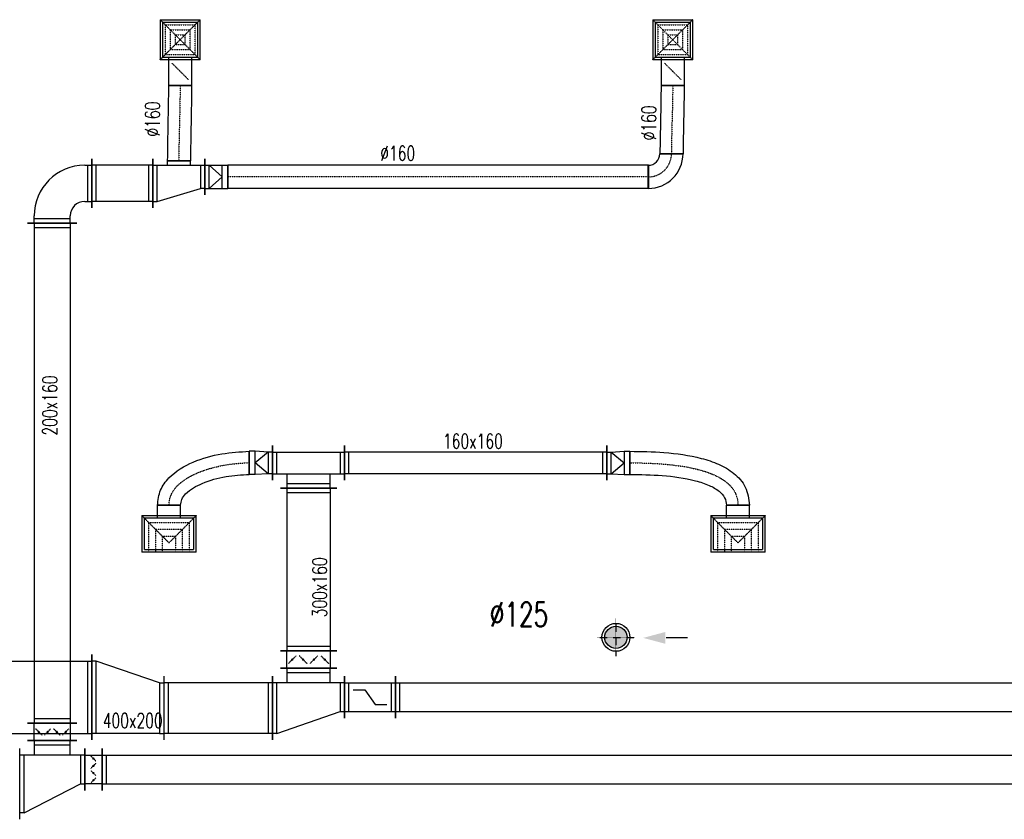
# Model space of a CAD drawing. Extents: x -7228 to 74941, y -112898 to 85621.
# Tile 203 of 256: x 24594 to 25275, y 38882 to 39436. Entities that reach past the tile are written whole.
import ezdxf

# ---------------------------------------------------------------- set-up
doc = ezdxf.new("R2010")
doc.units = 0
for name, pattern in [('DASHDOT', [1, 0.5, -0.25, 0, -0.25]), ('DASHED', [0.75, 0.5, -0.25]), ('HIDDEN2', [0.1875, 0.125, -0.0625])]:
    doc.linetypes.add(name, pattern=pattern)
doc.layers.get('0').update_dxf_attribs({"color": 101, "linetype": 'CONTINUOUS'})
for name, color, linetype in [('E35', 6, 'CONTINUOUS'), ('FLUID-N8C', 7, 'CONTINUOUS'), ('FLUID-N8C-SYM', 7, 'CONTINUOUS'), ('FLUID-W8C', 7, 'CONTINUOUS'), ('FLUID-W8C-SYM', 7, 'CONTINUOUS'), ('m-went-opis', 86, 'CONTINUOUS'), ('m-went-urządzenia', 51, 'CONTINUOUS')]:
    doc.layers.add(name, color=color, linetype=linetype)
doc.styles.add('tab-bud$0$ROMANS', font='romans', dxfattribs={"width": 0.7})
doc.linetypes.add('ZIGZAG', pattern='A,0.00254,-5.08,[131,ltypeshp.shx,S=5.08,R=0,X=-5.08,Y=0],-10.16,[131,ltypeshp.shx,S=5.08,R=180,X=5.08,Y=0],-5.08', length=20.32254)

# ---------------------------------------------------------------- blocks, each defined once
blk = doc.blocks.new('*U7334')
at = {"color": 1, "linetype": 'Continuous', "lineweight": -2}
for p, q in [((-563.5, -195), (-563.5, 195)), ((563.5, 195), (563.5, -195))]:
    blk.add_line(p, q, dxfattribs=at)
at = {"color": 0, "linetype": 'ByBlock', "lineweight": -2}
for p, q in [((-563.5, 150), (563.5, 150)), ((-563.5, -150), (563.5, -150))]:
    blk.add_line(p, q, dxfattribs=at)
at = {"color": 4, "linetype": 'Continuous'}
for p, q in [((-533.5, -150), (-533.5, 150)), ((533.5, 150), (533.5, -150))]:
    blk.add_line(p, q, dxfattribs=at)
blk = doc.blocks.new('*U7333')
at = {"color": 1, "linetype": 'Continuous', "lineweight": -2}
for p, q in [((-250, -120), (-250, 120)), ((250, 120), (250, -120)), ((195, -175), (-195, -175))]:
    blk.add_line(p, q, dxfattribs=at)
at = {"color": 0, "linetype": 'ByBlock', "lineweight": -2}
for p, q in [((-250, 75), (250, 75)), ((-250, -75), (250, -75)), ((-150, -75), (-150, -175)), ((150, -175), (150, -75))]:
    blk.add_line(p, q, dxfattribs=at)
at = {"color": 4, "linetype": 'Continuous'}
for p, q in [((-220, -75), (-220, 75)), ((220, 75), (220, -75)), ((150, -145), (-150, -145))]:
    blk.add_line(p, q, dxfattribs=at)
blk = doc.blocks.new('*U7332')
at = {"color": 1, "linetype": 'Continuous', "lineweight": -2}
for p, q in [((-906.5, -120), (-906.5, 120)), ((906.5, 120), (906.5, -120))]:
    blk.add_line(p, q, dxfattribs=at)
at = {"color": 0, "linetype": 'ByBlock', "lineweight": -2}
for p, q in [((-906.5, 75), (906.5, 75)), ((-906.5, -75), (906.5, -75))]:
    blk.add_line(p, q, dxfattribs=at)
at = {"color": 4, "linetype": 'Continuous'}
for p, q in [((-876.5, -75), (-876.5, 75)), ((876.5, 75), (876.5, -75))]:
    blk.add_line(p, q, dxfattribs=at)
blk = doc.blocks.new('*U7587')
at = {"color": 4, "linetype": 'Continuous'}
for p, q in [((-188.5, 126), (-188.5, -126)), ((-188.5, 126), (188.5, 126)), ((188.5, -126), (188.5, 126)), ((188.5, -126), (-188.5, -126))]:
    blk.add_line(p, q, dxfattribs=at)
at = {"color": 0, "linetype": 'ByBlock', "lineweight": -2}
for p, q in [((-170, -107.5), (-170, 107.5)), ((170, 107.5), (-170, 107.5)), ((170, 107.5), (170, -107.5)), ((-170, -107.5), (170, -107.5)), ((-80, -107.5), (-80, -197.5)), ((80, -107.5), (80, -197.5))]:
    blk.add_line(p, q, dxfattribs=at)
at = {"color": 4, "linetype": 'DASHED'}
for p, q in [((-141.375, 126), (-141.375, -78.875)), ((-94.25, 126), (-94.25, -31.75)), ((-47.125, 126), (-47.125, 15.375)), ((47.125, 15.375), (47.125, 126)), ((94.25, -31.75), (94.25, 126)), ((141.375, -78.875), (141.375, 126)), ((-188.5, -126), (0, 62.5)), ((47.125, 15.375), (-47.125, 15.375)), ((188.5, -126), (0, 62.5)), ((94.25, -31.75), (-94.25, -31.75)), ((141.375, -78.875), (-141.375, -78.875))]:
    blk.add_line(p, q, dxfattribs=at)
at = {"color": 1, "linetype": 'Continuous', "lineweight": -2}
blk.add_line((80, -197.5), (-80, -197.5), dxfattribs=at)
blk = doc.blocks.new('*U7331')
at = {"color": 1, "linetype": 'Continuous', "lineweight": -2}
for p, q in [((0, 80), (0, -80)), ((-475.3, -293.8), (-635.3, -293.8))]:
    blk.add_line(p, q, dxfattribs=at)
at = {"color": 1, "linetype": 'ZIGZAG', "lineweight": -2, "ltscale": 0.4}
for points in [[(-635.3, -293.8), (-613.2, -188.8), (-555.9, -104.3), (-387.2, 5.4), (-189.4, 62.3), (0, 80)], [(-475.3, -293.8), (-466.9, -253.4), (-440.2, -214.8), (-325.2, -142.1), (-160.9, -95.2), (0, -80)]]:
    blk.add_spline(points, degree=3, dxfattribs=at)
at = {"layer": 'FLUID-W8C-SYM', "color": 2, "linetype": 'DASHDOT', "start_tangent": (0, 1), "end_tangent": (1, 0)}
blk.add_spline([(-555.3, -293.8), (0, 0)], degree=3, dxfattribs=at)
blk = doc.blocks.new('*U7586')
at = {"color": 4, "linetype": 'Continuous'}
for p, q in [((-188.5, 126), (-188.5, -126)), ((-188.5, 126), (188.5, 126)), ((188.5, -126), (188.5, 126)), ((188.5, -126), (-188.5, -126))]:
    blk.add_line(p, q, dxfattribs=at)
at = {"color": 0, "linetype": 'ByBlock', "lineweight": -2}
for p, q in [((-170, -107.5), (-170, 107.5)), ((170, 107.5), (-170, 107.5)), ((170, 107.5), (170, -107.5)), ((-170, -107.5), (170, -107.5)), ((-80, -107.5), (-80, -197.5)), ((80, -107.5), (80, -197.5))]:
    blk.add_line(p, q, dxfattribs=at)
at = {"color": 4, "linetype": 'DASHED'}
for p, q in [((-141.375, 126), (-141.375, -78.875)), ((-94.25, 126), (-94.25, -31.75)), ((-47.125, 126), (-47.125, 15.375)), ((47.125, 15.375), (47.125, 126)), ((94.25, -31.75), (94.25, 126)), ((141.375, -78.875), (141.375, 126)), ((-188.5, -126), (0, 62.5)), ((47.125, 15.375), (-47.125, 15.375)), ((188.5, -126), (0, 62.5)), ((94.25, -31.75), (-94.25, -31.75)), ((141.375, -78.875), (-141.375, -78.875))]:
    blk.add_line(p, q, dxfattribs=at)
at = {"color": 1, "linetype": 'Continuous', "lineweight": -2}
blk.add_line((80, -197.5), (-80, -197.5), dxfattribs=at)
blk = doc.blocks.new('*U7336')
at = {"color": 1, "linetype": 'Continuous', "lineweight": -2}
for p, q in [((-748.5, 213.8), (-748.5, 373.8)), ((80, 0), (-80, 0))]:
    blk.add_line(p, q, dxfattribs=at)
at = {"color": 1, "linetype": 'ZIGZAG', "lineweight": -2, "ltscale": 0.4}
for points in [[(-748.5, 373.8), (-512.1, 365.4), (-253.6, 324.9), (-133.7, 283.9), (-28.7, 221), (49.9, 126.4), (80, 0)], [(-748.5, 213.8), (-524.8, 205.9), (-293.9, 170), (-198.6, 137.6), (-129.8, 97), (-92.2, 52.8), (-80, 0)]]:
    blk.add_spline(points, degree=3, dxfattribs=at)
at = {"layer": 'FLUID-W8C-SYM', "color": 2, "linetype": 'DASHDOT', "start_tangent": (1, 0), "end_tangent": (0, -1)}
blk.add_spline([(-748.5, 293.8), (0, 0)], degree=3, dxfattribs=at)
blk = doc.blocks.new('*U7634')
at = {"color": 1, "linetype": 'Continuous', "lineweight": -2}
for p, q in [((250, 220), (250, -220)), ((-250, -220), (-250, 70)), ((195, -275), (-195, -275))]:
    blk.add_line(p, q, dxfattribs=at)
at = {"color": 0, "linetype": 'ByBlock', "lineweight": -2}
for p, q in [((220, 175), (-220, 25)), ((220, 175), (250, 175)), ((-220, 25), (-250, 25)), ((-250, -175), (250, -175)), ((-150, -175), (-150, -275)), ((150, -275), (150, -175))]:
    blk.add_line(p, q, dxfattribs=at)
at = {"color": 4, "linetype": 'Continuous'}
for p, q in [((220, 175), (220, -175)), ((-220, -175), (-220, 25)), ((150, -245), (-150, -245))]:
    blk.add_line(p, q, dxfattribs=at)
blk = doc.blocks.new('*U6660')
at = {"color": 5, "linetype": 'Continuous', "lineweight": -2}
for p, q in [((-60, -170), (-60, 170)), ((60, 170), (60, -170))]:
    blk.add_line(p, q, dxfattribs=at)
at = {"color": 0, "linetype": 'ByBlock', "lineweight": -2}
for p, q in [((-60, 125), (60, 125)), ((60, -125), (-60, -125))]:
    blk.add_line(p, q, dxfattribs=at)
at = {"color": 4, "linetype": 'DASHED'}
for p, q in [((0, 93.8), (-22.1, 115.8)), ((0, 93.8), (22.1, 71.7)), ((0, 31.2), (-22.1, 9.2)), ((0, 31.2), (22.1, 53.3)), ((0, -31.2), (-22.1, -9.2)), ((0, -31.2), (22.1, -53.3)), ((0, -93.8), (-22.1, -115.8)), ((0, -93.8), (22.1, -71.7))]:
    blk.add_line(p, q, dxfattribs=at)
at = {"color": 4, "linetype": 'Continuous'}
for points in [[(-4, 93.8, 8, 8, 1), (4, 93.8, 8, 8, 1)], [(-4, 31.2, 8, 8, 1), (4, 31.2, 8, 8, 1)], [(-4, -31.2, 8, 8, 1), (4, -31.2, 8, 8, 1)], [(-4, -93.8, 8, 8, 1), (4, -93.8, 8, 8, 1)]]:
    blk.add_lwpolyline(points, format="xyseb", close=True, dxfattribs=at)
blk = doc.blocks.new('*U6656')
at = {"color": 5, "linetype": 'Continuous', "lineweight": -2}
for p, q in [((-1730.5, -170), (-1730.5, 170)), ((1730.5, 170), (1730.5, -170))]:
    blk.add_line(p, q, dxfattribs=at)
at = {"color": 0, "linetype": 'ByBlock', "lineweight": -2}
for p, q in [((-1730.5, 125), (1730.5, 125)), ((-1730.5, -125), (1730.5, -125))]:
    blk.add_line(p, q, dxfattribs=at)
at = {"color": 4, "linetype": 'Continuous'}
for p, q in [((-1700.5, -125), (-1700.5, 125)), ((1700.5, 125), (1700.5, -125))]:
    blk.add_line(p, q, dxfattribs=at)
blk = doc.blocks.new('*U6655')
at = {"color": 5, "linetype": 'Continuous', "lineweight": -2}
for p, q in [((225, 220), (225, -120)), ((120, -225), (-220, -225))]:
    blk.add_line(p, q, dxfattribs=at)
at = {"color": 0, "linetype": 'ByBlock', "lineweight": -2}
for p, q in [((175, 175), (225, 175)), ((175, -75), (225, -75)), ((-175, -225), (-175, -175)), ((75, -225), (75, -175))]:
    blk.add_line(p, q, dxfattribs=at)
at = {"color": 4, "linetype": 'Continuous'}
for p, q in [((195, 175), (195, -75)), ((75, -195), (-175, -195))]:
    blk.add_line(p, q, dxfattribs=at)
at = {"color": 0, "linetype": 'ByBlock', "lineweight": -2}
for radius in [350, 100]:
    blk.add_arc((175, -175), radius, 90, 180, dxfattribs=at)
blk = doc.blocks.new('*U6654')
at = {"color": 5, "linetype": 'Continuous', "lineweight": -2}
for p, q in [((-210.5, -170), (-210.5, 170)), ((210.5, 170), (210.5, -170))]:
    blk.add_line(p, q, dxfattribs=at)
at = {"color": 0, "linetype": 'ByBlock', "lineweight": -2}
for p, q in [((-210.5, 125), (210.5, 125)), ((-210.5, -125), (210.5, -125))]:
    blk.add_line(p, q, dxfattribs=at)
at = {"color": 4, "linetype": 'Continuous'}
for p, q in [((-180.5, -125), (-180.5, 125)), ((180.5, 125), (180.5, -125))]:
    blk.add_line(p, q, dxfattribs=at)
blk = doc.blocks.new('*U6653')
at = {"color": 5, "linetype": 'Continuous', "lineweight": -2}
for p, q in [((180, 170), (180, -170)), ((-180, -170), (-180, 80)), ((80, -155), (-80, -155))]:
    blk.add_line(p, q, dxfattribs=at)
at = {"color": 0, "linetype": 'ByBlock', "lineweight": -2}
for p, q in [((150, 125), (-150, 35)), ((180, 125), (150, 125)), ((-180, 35), (-150, 35)), ((180, -125), (-180, -125)), ((-80, -125), (-80, -155)), ((80, -155), (80, -125))]:
    blk.add_line(p, q, dxfattribs=at)
at = {"color": 4, "linetype": 'Continuous'}
for p, q in [((150, 125), (150, -125)), ((-150, -125), (-150, 35))]:
    blk.add_line(p, q, dxfattribs=at)
blk = doc.blocks.new('*U6652')
at = {"color": 5, "linetype": 'Continuous', "lineweight": -2}
for p, q in [((-80, -80), (-80, 80)), ((80, 125), (80, -125))]:
    blk.add_line(p, q, dxfattribs=at)
at = {"color": 0, "linetype": 'ByBlock', "lineweight": -2}
for p, q in [((-40, 80), (-80, 80)), ((50, 80), (-40, 80)), ((80, 80), (50, 80)), ((-40, -80), (-80, -80)), ((50, -80), (-40, -80)), ((80, -80), (50, -80))]:
    blk.add_line(p, q, dxfattribs=at)
at = {"color": 4, "linetype": 'Continuous'}
for p, q in [((50, 80), (-40, 0)), ((-40, 80), (-40, -80)), ((50, 80), (50, -80)), ((50, -80), (-40, 0))]:
    blk.add_line(p, q, dxfattribs=at)
blk = doc.blocks.new('*U6651')
at = {"color": 5, "linetype": 'Continuous', "lineweight": -2}
for p, q in [((-1454.5, -80), (-1454.5, 80)), ((1454.5, 80), (1454.5, -80))]:
    blk.add_line(p, q, dxfattribs=at)
at = {"color": 0, "linetype": 'ByBlock', "lineweight": -2}
for p, q in [((-1454.5, 80), (1454.5, 80)), ((-1454.5, -80), (1454.5, -80))]:
    blk.add_line(p, q, dxfattribs=at)
at = {"layer": 'FLUID-N8C-SYM', "color": 2, "linetype": 'DASHDOT'}
blk.add_line((-1454.5, 0), (1454.5, 0), dxfattribs=at)
blk = doc.blocks.new('*U6650')
at = {"color": 5, "linetype": 'Continuous', "lineweight": -2}
for p, q in [((-120, -40), (-120, 120)), ((120, -120), (-40, -120))]:
    blk.add_line(p, q, dxfattribs=at)
at = {"color": 0, "linetype": 'ByBlock', "lineweight": -2}
for radius in [240, 80]:
    blk.add_arc((-120, -120), radius, 0, 90, dxfattribs=at)
at = {"layer": 'FLUID-N8C-SYM', "color": 2, "linetype": 'DASHDOT'}
blk.add_arc((-120, -120), 160, 0, 90, dxfattribs=at)
blk = doc.blocks.new('*U6649')
at = {"color": 5, "linetype": 'Continuous', "lineweight": -2}
for p, q in [((-71.2, 521.2), (88.8, 521.2)), ((80, 0), (-80, 0))]:
    blk.add_line(p, q, dxfattribs=at)
at = {"color": 5, "linetype": 'ZIGZAG', "lineweight": -2, "ltscale": 0.4}
for points in [[(-71.2, 521.2), (-80, 0)], [(88.8, 521.2), (80, 0)]]:
    blk.add_spline(points, degree=3, dxfattribs=at)
at = {"layer": 'FLUID-N8C-SYM', "color": 2, "linetype": 'DASHDOT', "start_tangent": (0, -1), "end_tangent": (0, -1)}
blk.add_spline([(8.8, 521.2), (0, 0)], degree=3, dxfattribs=at)
blk = doc.blocks.new('*U7590')
at = {"color": 4, "linetype": 'Continuous'}
for p, q in [((-138.5, 138.5), (138.5, 138.5)), ((-138.5, 138.5), (-138.5, -138.5)), ((138.5, -138.5), (138.5, 138.5)), ((138.5, -138.5), (-138.5, -138.5))]:
    blk.add_line(p, q, dxfattribs=at)
at = {"color": 4, "linetype": 'DASHED'}
for p, q in [((-138.5, 138.5), (0, 0)), ((138.5, 138.5), (0, 0)), ((-103.9, 103.9), (103.9, 103.9)), ((-103.9, 103.9), (-103.9, -103.9)), ((-69.2, 69.2), (69.2, 69.2)), ((-69.2, 69.2), (-69.2, -69.2)), ((69.2, -69.2), (69.2, 69.2)), ((103.9, -103.9), (103.9, 103.9)), ((-138.5, -138.5), (0, 0)), ((-34.6, 34.6), (34.6, 34.6)), ((-34.6, 34.6), (-34.6, -34.6)), ((138.5, -138.5), (0, 0)), ((34.6, -34.6), (34.6, 34.6)), ((34.6, -34.6), (-34.6, -34.6)), ((103.9, -103.9), (-103.9, -103.9)), ((69.2, -69.2), (-69.2, -69.2)), ((0, -219), (-56.6, -162.4)), ((0, -219), (56.6, -275.6))]:
    blk.add_line(p, q, dxfattribs=at)
at = {"color": 0, "linetype": 'ByBlock', "lineweight": -2}
for p, q in [((-120, -120), (-120, 120)), ((120, 120), (-120, 120)), ((120, 120), (120, -120)), ((-120, -120), (120, -120)), ((-80, -120), (-80, -318)), ((80, -120), (80, -318))]:
    blk.add_line(p, q, dxfattribs=at)
at = {"color": 5, "linetype": 'Continuous', "lineweight": -2}
blk.add_line((80, -318), (-80, -318), dxfattribs=at)
at = {"color": 4, "linetype": 'Continuous'}
blk.add_lwpolyline([(-2.5, -219, 5, 5, 1), (2.5, -219, 5, 5, 1)], format="xyseb", close=True, dxfattribs=at)
blk = doc.blocks.new('*U6648')
at = {"color": 5, "linetype": 'Continuous', "lineweight": -2}
for p, q in [((-71.3, 471.2), (88.7, 471.2)), ((80, 0), (-80, 0))]:
    blk.add_line(p, q, dxfattribs=at)
at = {"color": 5, "linetype": 'ZIGZAG', "lineweight": -2, "ltscale": 0.4}
for points in [[(-71.3, 471.2), (-80, 0)], [(88.7, 471.2), (80, 0)]]:
    blk.add_spline(points, degree=3, dxfattribs=at)
at = {"layer": 'FLUID-N8C-SYM', "color": 2, "linetype": 'DASHDOT', "start_tangent": (0, -1), "end_tangent": (0, -1)}
blk.add_spline([(8.7, 471.2), (0, 0)], degree=3, dxfattribs=at)
blk = doc.blocks.new('*U7591')
at = {"color": 4, "linetype": 'Continuous'}
for p, q in [((-138.5, 138.5), (138.5, 138.5)), ((-138.5, 138.5), (-138.5, -138.5)), ((138.5, -138.5), (138.5, 138.5)), ((138.5, -138.5), (-138.5, -138.5))]:
    blk.add_line(p, q, dxfattribs=at)
at = {"color": 4, "linetype": 'DASHED'}
for p, q in [((-138.5, 138.5), (0, 0)), ((138.5, 138.5), (0, 0)), ((-103.9, 103.9), (103.9, 103.9)), ((-103.9, 103.9), (-103.9, -103.9)), ((-69.2, 69.2), (69.2, 69.2)), ((-69.2, 69.2), (-69.2, -69.2)), ((69.2, -69.2), (69.2, 69.2)), ((103.9, -103.9), (103.9, 103.9)), ((-138.5, -138.5), (0, 0)), ((-34.6, 34.6), (34.6, 34.6)), ((-34.6, 34.6), (-34.6, -34.6)), ((138.5, -138.5), (0, 0)), ((34.6, -34.6), (34.6, 34.6)), ((34.6, -34.6), (-34.6, -34.6)), ((103.9, -103.9), (-103.9, -103.9)), ((69.2, -69.2), (-69.2, -69.2)), ((0, -219), (-56.6, -162.4)), ((0, -219), (56.6, -275.6))]:
    blk.add_line(p, q, dxfattribs=at)
at = {"color": 0, "linetype": 'ByBlock', "lineweight": -2}
for p, q in [((-120, -120), (-120, 120)), ((120, 120), (-120, 120)), ((120, 120), (120, -120)), ((-120, -120), (120, -120)), ((-80, -120), (-80, -318)), ((80, -120), (80, -318))]:
    blk.add_line(p, q, dxfattribs=at)
at = {"color": 5, "linetype": 'Continuous', "lineweight": -2}
blk.add_line((80, -318), (-80, -318), dxfattribs=at)
at = {"color": 4, "linetype": 'Continuous'}
blk.add_lwpolyline([(-2.5, -219, 5, 5, 1), (2.5, -219, 5, 5, 1)], format="xyseb", close=True, dxfattribs=at)
blk = doc.blocks.new('*U6659')
at = {"color": 5, "linetype": 'Continuous', "lineweight": -2}
for p, q in [((225, 245), (225, -245)), ((-225, -245), (-225, 45)), ((170, -300), (-170, -300))]:
    blk.add_line(p, q, dxfattribs=at)
at = {"color": 0, "linetype": 'ByBlock', "lineweight": -2}
for p, q in [((195, 200), (-195, 0)), ((195, 200), (225, 200)), ((-195, 0), (-225, 0)), ((-225, -200), (225, -200)), ((-125, -200), (-125, -300)), ((125, -300), (125, -200))]:
    blk.add_line(p, q, dxfattribs=at)
at = {"color": 4, "linetype": 'Continuous'}
for p, q in [((195, 200), (195, -200)), ((-195, -200), (-195, 0)), ((125, -270), (-125, -270))]:
    blk.add_line(p, q, dxfattribs=at)
blk = doc.blocks.new('*U6658')
at = {"color": 5, "linetype": 'Continuous', "lineweight": -2}
for p, q in [((-60, -145), (-60, 145)), ((60, 145), (60, -145))]:
    blk.add_line(p, q, dxfattribs=at)
at = {"color": 0, "linetype": 'ByBlock', "lineweight": -2}
for p, q in [((-60, 100), (60, 100)), ((60, -100), (-60, -100))]:
    blk.add_line(p, q, dxfattribs=at)
at = {"color": 4, "linetype": 'DASHED'}
for p, q in [((0, 75), (-17.7, 92.7)), ((0, 75), (17.7, 57.3)), ((0, 25), (-17.7, 7.3)), ((0, 25), (17.7, 42.7)), ((0, -25), (-17.7, -7.3)), ((0, -25), (17.7, -42.7)), ((0, -75), (17.7, -57.3)), ((0, -75), (-17.7, -92.7))]:
    blk.add_line(p, q, dxfattribs=at)
at = {"color": 4, "linetype": 'Continuous'}
for points in [[(-4, 75, 8, 8, 1), (4, 75, 8, 8, 1)], [(-4, 25, 8, 8, 1), (4, 25, 8, 8, 1)], [(-4, -25, 8, 8, 1), (4, -25, 8, 8, 1)], [(-4, -75, 8, 8, 1), (4, -75, 8, 8, 1)]]:
    blk.add_lwpolyline(points, format="xyseb", close=True, dxfattribs=at)
blk = doc.blocks.new('*U6657')
at = {"color": 5, "linetype": 'Continuous', "lineweight": -2}
for p, q in [((-5329, -145), (-5329, 145)), ((5329, 145), (5329, -145))]:
    blk.add_line(p, q, dxfattribs=at)
at = {"color": 0, "linetype": 'ByBlock', "lineweight": -2}
for p, q in [((-5329, 100), (5329, 100)), ((-5329, -100), (5329, -100))]:
    blk.add_line(p, q, dxfattribs=at)
at = {"color": 4, "linetype": 'Continuous'}
for p, q in [((-5299, -100), (-5299, 100)), ((5299, 100), (5299, -100))]:
    blk.add_line(p, q, dxfattribs=at)
blk = doc.blocks.new('*U7330')
at = {"color": 1, "linetype": 'Continuous', "lineweight": -2}
for p, q in [((-60, -195), (-60, 195)), ((60, 195), (60, -195))]:
    blk.add_line(p, q, dxfattribs=at)
at = {"color": 0, "linetype": 'ByBlock', "lineweight": -2}
for p, q in [((-60, 150), (60, 150)), ((60, -150), (-60, -150))]:
    blk.add_line(p, q, dxfattribs=at)
at = {"color": 4, "linetype": 'DASHED'}
for p, q in [((0, 112.5), (-26.5, 139)), ((0, 112.5), (26.5, 86)), ((0, 37.5), (-26.5, 11)), ((0, 37.5), (26.5, 64)), ((0, -37.5), (-26.5, -11)), ((0, -37.5), (26.5, -64)), ((0, -112.5), (-26.5, -139)), ((0, -112.5), (26.5, -86))]:
    blk.add_line(p, q, dxfattribs=at)
at = {"color": 4, "linetype": 'Continuous'}
for points in [[(-4, 112.5, 8, 8, 1), (4, 112.5, 8, 8, 1)], [(-4, 37.5, 8, 8, 1), (4, 37.5, 8, 8, 1)], [(-4, -37.5, 8, 8, 1), (4, -37.5, 8, 8, 1)], [(-4, -112.5, 8, 8, 1), (4, -112.5, 8, 8, 1)]]:
    blk.add_lwpolyline(points, format="xyseb", close=True, dxfattribs=at)
blk = doc.blocks.new('*U7329')
at = {"color": 1, "linetype": 'Continuous', "lineweight": -2}
for p, q in [((-80, -120), (-80, 120)), ((80, 80), (80, -80))]:
    blk.add_line(p, q, dxfattribs=at)
at = {"color": 0, "linetype": 'ByBlock', "lineweight": -2}
for p, q in [((-80, 75), (-50, 75)), ((-50, 75), (40, 80)), ((40, 80), (80, 80)), ((-80, -75), (-50, -75)), ((-50, -75), (40, -80)), ((40, -80), (80, -80))]:
    blk.add_line(p, q, dxfattribs=at)
at = {"color": 4, "linetype": 'Continuous'}
for p, q in [((-50, -75), (-50, 75)), ((-50, 75), (40, 0)), ((40, 80), (40, -80)), ((-50, -75), (40, 0))]:
    blk.add_line(p, q, dxfattribs=at)
blk = doc.blocks.new('*U7335')
at = {"color": 1, "linetype": 'Continuous', "lineweight": -2}
for p, q in [((-80, -120), (-80, 120)), ((80, 80), (80, -80))]:
    blk.add_line(p, q, dxfattribs=at)
at = {"color": 0, "linetype": 'ByBlock', "lineweight": -2}
for p, q in [((-80, 75), (-50, 75)), ((-50, 75), (40, 80)), ((40, 80), (80, 80)), ((-80, -75), (-50, -75)), ((-50, -75), (40, -80)), ((40, -80), (80, -80))]:
    blk.add_line(p, q, dxfattribs=at)
at = {"color": 4, "linetype": 'Continuous'}
for p, q in [((-50, -75), (-50, 75)), ((-50, 75), (40, 0)), ((40, 80), (40, -80)), ((-50, -75), (40, 0))]:
    blk.add_line(p, q, dxfattribs=at)
blk = doc.blocks.new('*U7611')
at = {"color": 1, "linetype": 'Continuous', "lineweight": -2}
for p, q in [((-4112.5, -145), (-4112.5, 145)), ((4112.5, 145), (4112.5, -145))]:
    blk.add_line(p, q, dxfattribs=at)
at = {"color": 0, "linetype": 'ByBlock', "lineweight": -2}
for p, q in [((-4112.5, 100), (4112.5, 100)), ((-4112.5, -100), (4112.5, -100))]:
    blk.add_line(p, q, dxfattribs=at)
at = {"color": 4, "linetype": 'Continuous'}
for p, q in [((-4082.5, -100), (-4082.5, 100)), ((4082.5, 100), (4082.5, -100))]:
    blk.add_line(p, q, dxfattribs=at)
blk = doc.blocks.new('*U7610')
at = {"color": 1, "linetype": 'Continuous', "lineweight": -2}
for p, q in [((-175.5, -145), (-175.5, 145)), ((175.5, 145), (175.5, -145))]:
    blk.add_line(p, q, dxfattribs=at)
at = {"color": 0, "linetype": 'ByBlock', "lineweight": -2}
for p, q in [((175.5, 100), (-175.5, 100)), ((175.5, -100), (-175.5, -100))]:
    blk.add_line(p, q, dxfattribs=at)
at = {"color": 4, "linetype": 'Continuous'}
for p, q in [((-145.5, -100), (-145.5, 100)), ((145.5, 100), (145.5, -100)), ((-35.1, 50), (-117, 50)), ((35.1, -50), (-35.1, 50)), ((117, -50), (35.1, -50))]:
    blk.add_line(p, q, dxfattribs=at)
blk = doc.blocks.new('*U7626')
at = {"color": 1, "linetype": 'Continuous', "lineweight": -2}
for p, q in [((-750, -295), (-750, 295)), ((750, 295), (750, -295))]:
    blk.add_line(p, q, dxfattribs=at)
at = {"color": 0, "linetype": 'ByBlock', "lineweight": -2}
for p, q in [((-750, 250), (750, 250)), ((-750, -250), (750, -250))]:
    blk.add_line(p, q, dxfattribs=at)
at = {"color": 4, "linetype": 'Continuous'}
for p, q in [((-720, -250), (-720, 250)), ((720, 250), (720, -250))]:
    blk.add_line(p, q, dxfattribs=at)
blk = doc.blocks.new('*U7633')
at = {"color": 1, "linetype": 'Continuous', "lineweight": -2}
for p, q in [((-375, -220), (-375, 220)), ((375, 220), (375, -220))]:
    blk.add_line(p, q, dxfattribs=at)
at = {"color": 0, "linetype": 'ByBlock', "lineweight": -2}
for p, q in [((-375, 175), (375, 175)), ((-375, -175), (375, -175))]:
    blk.add_line(p, q, dxfattribs=at)
at = {"color": 4, "linetype": 'Continuous'}
for p, q in [((-345, -175), (-345, 175)), ((345, 175), (345, -175))]:
    blk.add_line(p, q, dxfattribs=at)
blk = doc.blocks.new('*U7625')
at = {"color": 1, "linetype": 'Continuous', "lineweight": -2}
for p, q in [((-250, -220), (-250, 220)), ((250, 220), (250, -370))]:
    blk.add_line(p, q, dxfattribs=at)
at = {"color": 0, "linetype": 'ByBlock', "lineweight": -2}
for p, q in [((-220, 175), (-250, 175)), ((-220, 175), (220, 175)), ((220, 175), (250, 175)), ((-220, -175), (-250, -175)), ((-220, -175), (220, -325)), ((220, -325), (250, -325))]:
    blk.add_line(p, q, dxfattribs=at)
at = {"color": 4, "linetype": 'Continuous'}
for p, q in [((-220, -175), (-220, 175)), ((220, 175), (220, -325))]:
    blk.add_line(p, q, dxfattribs=at)
blk = doc.blocks.new('ZW')
at = {"layer": 'm-went-urządzenia'}
h = blk.add_hatch(color=256, dxfattribs=at)
edge = h.paths.add_edge_path()
edge.add_arc((56272.36, 15570.34), 7.74, 0, 360)
at = {"layer": 'm-went-urządzenia', "color": 9, "linetype": 'HIDDEN2'}
for p, q in [((56272.36, 15583.39, 4726.77), (56272.36, 15557.28, 4726.77)), ((56259.3, 15570.34, 4726.77), (56285.42, 15570.34, 4726.77))]:
    blk.add_line(p, q, dxfattribs=at)
at = {"layer": 'm-went-urządzenia'}
blk.add_line((56307.07, 15570.27, 4726.77), (56321.94, 15570.27, 4726.77), dxfattribs=at)
at = {"layer": 'm-went-urządzenia', "color": 9}
blk.add_circle((56272.36, 15570.34, 4726.77), 9.68, dxfattribs=at)
at = {"layer": 'm-went-urządzenia'}
blk.add_circle((56272.36, 15570.34, 4726.77), 7.74, dxfattribs=at)
at = {"layer": 'm-went-urządzenia', "color": 3}
blk.add_solid([(56291.24, 15569.96), (56306.63, 15565.84), (56306.63, 15574.09)], dxfattribs=at)
blk = doc.blocks.new('A$C57440DA0')
at = {"layer": 'FLUID-N8C', "color": 5, "linetype": 'Continuous'}
for name, p, xscale, yscale, zscale, rotation in [('*U7591', (6456.14, -294.66), 0.1000000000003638, 0.1000000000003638, 0.1, 359.9999999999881), ('*U7590', (6796.99, -294.66), 0.1000000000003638, 0.1000000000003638, 0.1, 359.9999999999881), ('*U6650', (6792.13, -385.58), 0.1, 0.1, 0.1, 270), ('*U6654', (6416.2, -394.08), 0.1000000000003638, 0.1, 0.1, 180.0000000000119), ('*U6653', (6455.26, -394.08), 0.1000000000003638, 0.1, 0.1, 180.0000000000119), ('*U6652', (6481.26, -389.58), 0.1000000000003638, 0.1, 0.1, 180.0000000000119), ('*U6651', (6634.71, -389.58), 0.1000000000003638, 0.1, 0.1, 180.0000000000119), ('*U6656', (6367.65, -594.63), 0.1, 0.1, 0.1, 270), ('*U6660', (6367.65, -773.68), 0.1, 0.1, 0.1, 270), ('*U6659', (6367.65, -809.68), 0.09999999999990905, 0.1, 0.09999999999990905, 179.9999999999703), ('*U6658', (6396.15, -799.68), 0.09999999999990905, 0.1, 0.1, 359.9999999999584), ('*U6657', (6935.05, -799.68), 0.09999999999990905, 0.1, 0.1, 359.9999999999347)]:
    blk.add_blockref(name, p, dxfattribs=dict(at, xscale=xscale, yscale=yscale, zscale=zscale, rotation=rotation))
at = {"layer": 'FLUID-N8C', "color": 5, "linetype": 'Continuous', "xscale": 0.1000000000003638, "yscale": 0.1, "zscale": 0.1}
for name, p in [('*U6649', (6455.26, -378.58)), ('*U6648', (6796.13, -373.58)), ('*U6655', (6372.65, -399.08))]:
    blk.add_blockref(name, p, dxfattribs=at)
at = {"layer": 'FLUID-W8C', "color": 1, "linetype": 'Continuous'}
for name, p, xscale, yscale, zscale, rotation in [('*U7329', (6512.01, -587.5), 0.1, 0.1, 0.1, 180), ('*U7332', (6660.66, -587.5, -3605), 0.1000000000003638, 0.1000000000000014, 0.09999999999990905, 180.0000000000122), ('*U7335', (6759.31, -587.5), 0.1, 0.1, 0.1, 3.592754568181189e-11), ('*U7334', (6545.01, -661.35), 0.1, 0.1, 0.1, 270), ('*U7587', (6448.48, -636.63), 0.1000000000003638, 0.1000000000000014, 0.1, 179.9999999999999), ('*U7586', (6842.16, -636.63), 0.1000000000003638, 0.1000000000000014, 0.1, 179.9999999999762), ('*U7625', (6420, -757.18), 0.09999999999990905, 0.1, 0.1, 179.9999999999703), ('*U7330', (6545.01, -723.68), 0.1, 0.1, 0.1, 90), ('*U7633', (6482.51, -757.18), 0.09999999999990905, 0.1, 0.1, 179.9999999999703), ('*U7634', (6545.01, -757.18), 0.09999999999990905, 0.1, 0.09999999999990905, 179.9999999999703), ('*U7610', (6587.56, -749.68), 0.09999999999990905, 0.1, 0.1, 179.9999999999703), ('*U7611', (7016.36, -749.68), 0.09999999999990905, 0.1, 0.1, 5.915268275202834e-12)]:
    blk.add_blockref(name, p, dxfattribs=dict(at, xscale=xscale, yscale=yscale, zscale=zscale, rotation=rotation))
for name, p, xscale, yscale, zscale in [('*U7333', (6545.01, -587.5), 0.1000000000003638, 0.1000000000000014, 0.09999999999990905), ('*U7331', (6504.01, -587.5), 0.1000000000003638, 0.1, 0.1), ('*U7336', (6842.16, -616.88), 0.1000000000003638, 0.1, 0.1), ('*U7626', (6319.99, -749.68), 0.09999999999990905, 0.1000000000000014, 0.1)]:
    blk.add_blockref(name, p, dxfattribs=dict(at, xscale=xscale, yscale=yscale, zscale=zscale))
at = {"layer": 'm-went-urządzenia'}
blk.add_blockref('ZW', (-49514.64, -16278.59, -4726.77), dxfattribs=at)
at = {"layer": 'm-went-opis', "style": 'tab-bud$0$ROMANS', "width": 0.7}
for s, rotation, p in [('%%c160', 90, (6442.17, -361.73, 0)), ('%%c160', 90, (6785.6, -364.37, 0)), ('%%c160', 360, (6594.61, -378.32, 0)), ('200x160', 90, (6371.13, -568.62)), ('160x160', 360, (6637.97, -577.53)), ('300x160', 90, (6557.77, -694.43)), ('400x200', 360, (6402.58, -770.94))]:
    blk.add_text(s, height=10.109, rotation=rotation, dxfattribs=at).set_placement(p)
blk.add_text('%%c125', height=16.848, dxfattribs=at).set_placement((6670.42, -700.79))

msp = doc.modelspace()

# ---------------------------------------------------------------- block references
at = {"layer": 'E35'}
msp.add_blockref('A$C57440DA0', (18248.5, 39716.472), dxfattribs=at)

doc.saveas('drawing.dxf')
